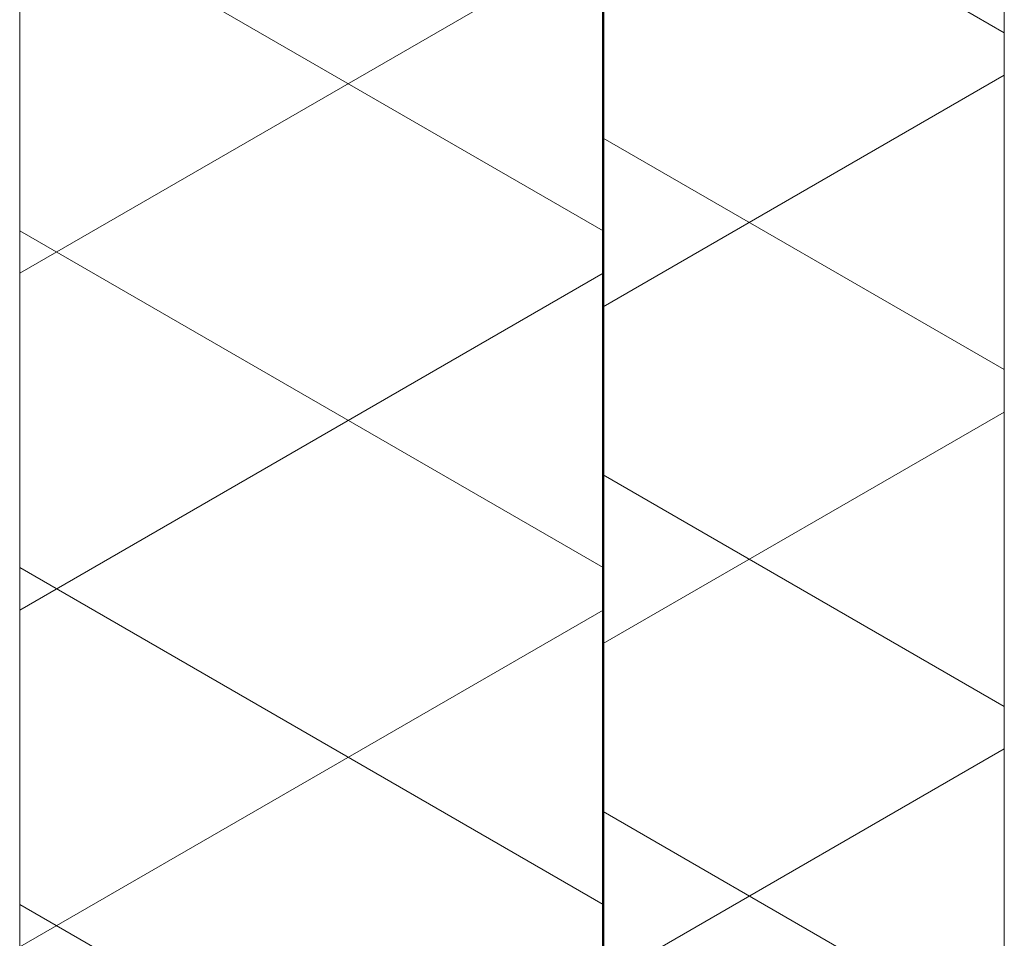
# Model space of a CAD drawing. Header units: millimetres. Extents: x 3625 to 145332, y -20577 to 83428.
# Tile 30 of 256: x 31399 to 31669, y 22855 to 23107. Entities that reach past the tile are written whole.
import ezdxf

# ---------------------------------------------------------------- set-up
doc = ezdxf.new("R2010")
doc.units = ezdxf.units.MM
for name, color, linetype, lineweight in [('A-WALL', 2, 'Continuous', 25), ('A-WALL-PATT', 2, 'Continuous', 50), ('I-WALL', 2, 'Continuous', 25)]:
    doc.layers.add(name, color=color, linetype=linetype, lineweight=lineweight)

msp = doc.modelspace()

# ---------------------------------------------------------------- hatches: boundary and pattern name
at = {"layer": 'A-WALL-PATT', "lineweight": 18}
h = msp.add_hatch(dxfattribs=at)
h.set_pattern_fill('FP_306', color=256, angle=120, style=0, pattern_type=2)
h.set_pattern_definition([(30, (31599.11, 27578.2), (80.0104, -46.182), []), (330, (31599.11, 27670.6), (0.0104, -92.382), [])])
h.paths.add_polyline_path([(31559.11, 18598.2), (31669.11, 18598.2), (31669.11, 19588.37), (31559.11, 19588.37), (31559.11, 18733.62)], flags=0)
h.paths.add_polyline_path([(31669.11, 20901.37), (31669.11, 21421.7), (31559.11, 21421.7), (31559.11, 20901.37), (31655.83, 20901.37)], flags=0)
h.paths.add_polyline_path([(31655.83, 22734.7), (31669.11, 22734.7), (31669.11, 23255.03), (31559.11, 23255.03), (31559.11, 22734.7)], flags=0)
h.paths.add_polyline_path([(31559.11, 24568.03), (31669.11, 24568.03), (31669.11, 25088.37), (31559.11, 25088.37), (31559.11, 24657.58)], flags=0)
h.paths.add_polyline_path([(31655.83, 26401.37), (31669.11, 26401.37), (31669.11, 26921.7), (31559.11, 26921.7), (31559.11, 26401.37)], flags=0)
h.paths.add_polyline_path([(31655.83, 28234.7), (31669.11, 28234.7), (31669.11, 28755.03), (31559.11, 28755.03), (31559.11, 28234.7)], flags=0)
h.paths.add_polyline_path([(31655.83, 30068.03), (31669.11, 30068.03), (31669.11, 30588.37), (31559.11, 30588.37), (31559.11, 30068.03)], flags=0)
h.paths.add_polyline_path([(31559.11, 31901.37), (31669.11, 31901.37), (31669.11, 32421.7), (31559.11, 32421.7), (31559.11, 32274.1)], flags=0)
h.paths.add_polyline_path([(31559.11, 33734.7), (31669.11, 33734.7), (31669.11, 34255.03), (31559.11, 34255.03), (31559.11, 33966.66)], flags=0)
h.paths.add_polyline_path([(31669.11, 35568.03), (31669.11, 36228.2), (31559.11, 36228.2), (31559.11, 35568.03), (31655.83, 35568.03)], flags=0)
h = msp.add_hatch(dxfattribs=at)
h.set_pattern_fill('FP_7', color=256, angle=120, style=0, pattern_type=2)
h.set_pattern_definition([(30, (31249.11, 27108.2), (80.0104, -46.182), []), (330, (31249.11, 27200.6), (0.0104, -92.382), [])])
h.paths.add_polyline_path([(31399.11, 18388.2), (31559.11, 18388.2), (31559.11, 19543.37), (31399.11, 19543.37), (31399.11, 18733.62)], flags=0)
h.paths.add_polyline_path([(31399.11, 20946.37), (31559.11, 20946.37), (31559.11, 21376.7), (31399.11, 21376.7), (31399.11, 21272.46)], flags=0)
h.paths.add_polyline_path([(31399.11, 22779.7), (31559.11, 22779.7), (31559.11, 23210.03), (31399.11, 23210.03), (31399.11, 22965.02)], flags=0)
h.paths.add_polyline_path([(31399.11, 24613.03), (31559.11, 24613.03), (31559.11, 25043.37), (31399.11, 25043.37), (31399.11, 24657.58)], flags=0)
h.paths.add_polyline_path([(31559.11, 26446.37), (31559.11, 26876.7), (31399.11, 26876.7), (31399.11, 26446.37)], flags=0)
h.paths.add_polyline_path([(31399.11, 28279.7), (31559.11, 28279.7), (31559.11, 28710.03), (31399.11, 28710.03), (31399.11, 28465.84)], flags=0)
h.paths.add_polyline_path([(31399.11, 30113.03), (31559.11, 30113.03), (31559.11, 30543.37), (31399.11, 30543.37), (31399.11, 30158.4)], flags=0)
h.paths.add_polyline_path([(31399.11, 31946.37), (31559.11, 31946.37), (31559.11, 32376.7), (31399.11, 32376.7), (31399.11, 32274.1)], flags=0)
h.paths.add_polyline_path([(31559.11, 33779.7), (31559.11, 34210.03), (31399.11, 34210.03), (31399.11, 33779.7)], flags=0)
h.paths.add_polyline_path([(31559.11, 35613.03), (31559.11, 35828.2), (31399.11, 35828.2), (31399.11, 35613.03)], flags=0)

# ---------------------------------------------------------------- linework, layer by layer
at = {"layer": 'A-WALL', "lineweight": 18}
msp.add_line((31399.11, 22779.7), (31399.11, 23210.03), dxfattribs=at)
at = {"layer": 'I-WALL', "lineweight": 50}
msp.add_line((31559.11, 22734.7), (31559.11, 23255.03), dxfattribs=at)
at = {"layer": 'I-WALL', "lineweight": 18}
msp.add_line((31669.11, 22734.7), (31669.11, 23255.03), dxfattribs=at)

doc.saveas('drawing.dxf')
